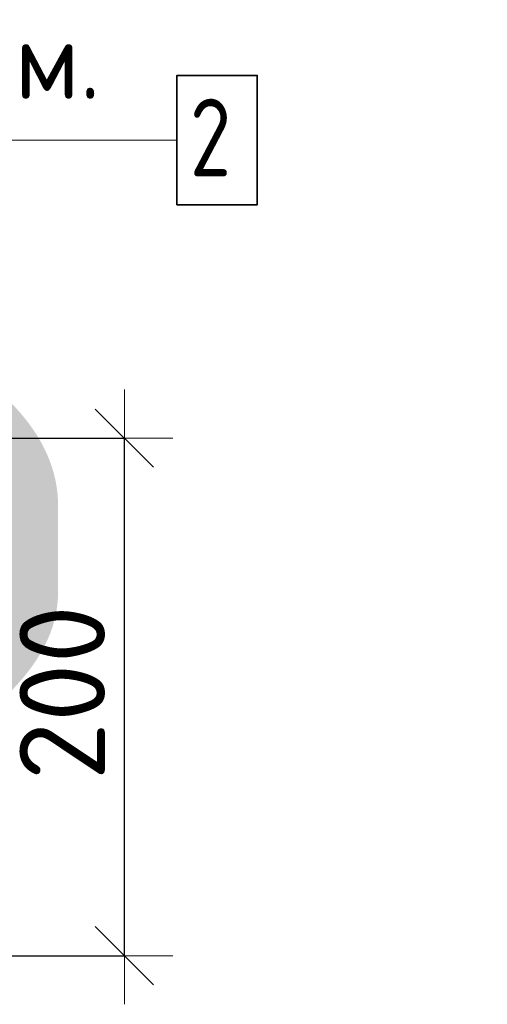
# Model space of a CAD drawing. Header units: metres. Extents: x -38 to 107, y -15 to 21.
# Tile 144 of 254: x 72.809 to 72.989, y 5.444 to 5.825. Entities that reach past the tile are written whole.
import ezdxf

# ---------------------------------------------------------------- set-up
doc = ezdxf.new("R2010")
doc.units = ezdxf.units.M
doc.header["$PDMODE"] = 65
for name, color, linetype, lineweight in [('XR$3$Арм. стержнями верхней зоны', 180, 'Continuous', 35), ('XR$3$Размерная линия_ общее', 7, 'Continuous', 13), ('XR$5$Текст_ примечание', 7, 'Continuous', 13)]:
    doc.layers.add(name, color=color, linetype=linetype, lineweight=lineweight)
doc.styles.add('ISOCPEUR', font='txt')
doc.dimstyles.new('DIMSTYLE_8', dxfattribs={"dimtxt": 0.033, "dimasz": 0.0375, "dimexe": 0, "dimexo": 0, "dimgap": 0.0165, "dimtad": 2, "dimdec": 0, "dimlfac": 1000, "dimrnd": 1, "dimzin": 12, "dimdsep": 46, "dimtxsty": 'ISOCPEUR', "dimblk1": 'ALL_ML_STRICH', "dimblk2": 'ALL_ML_STRICH', "dimsah": 1, "dimcen": 0, "dimclrd": 7, "dimclre": 256, "dimclrt": 7, "dimadec": 0, "dimazin": 0, "dimtfac": 1, "dimtdec": 0, "dimtix": 1, "dimtmove": 2, "dimatfit": 3, "dimfxl": 0, "dimtzin": 0, "dimlwd": 0, "dimlwe": -3, "dimarcsym": 0})

# ---------------------------------------------------------------- blocks, each defined once
blk = doc.blocks.new('ALL_ML_STRICH')
at = {"color": 0, "linetype": 'ByBlock', "lineweight": -2}
for p, q in [((0, -0.5), (0, 0.5)), ((-0.3, -0.3), (0.3, 0.3)), ((-1, 0), (0.5, 0))]:
    blk.add_line(p, q, dxfattribs=at)
blk = doc.blocks.new('*D86')
at = {"layer": 'DEFPOINTS', "color": 7, "linetype": 'Continuous', "lineweight": 13, "transparency": 33554687}
for p in [(72.67772, 5.66307), (72.67772, 5.46307), (72.84927, 5.46307)]:
    blk.add_point(p, dxfattribs=at)
at = {"layer": 'XR$3$Размерная линия_ общее', "color": 253, "linetype": 'Continuous', "lineweight": -2, "true_color": 0xa0a0a0, "transparency": 33554687}
for p, q in [((72.69772, 5.66307), (72.84927, 5.66307)), ((72.69772, 5.46307), (72.84927, 5.46307))]:
    blk.add_line(p, q, dxfattribs=at)
at = {"layer": 'XR$3$Размерная линия_ общее', "color": 7, "linetype": 'Continuous', "lineweight": -2, "transparency": 33554687}
blk.add_line((72.84927, 5.46307), (72.84927, 5.66307), dxfattribs=at)
at = {"layer": 'XR$3$Размерная линия_ общее', "color": 7, "linetype": 'Continuous', "lineweight": 13, "transparency": 33554687, "xscale": 0.0375, "yscale": 0.0375, "zscale": 0.0375}
for p, rotation in [((72.84927, 5.66307), 90), ((72.84927, 5.46307), 270)]:
    blk.add_blockref('ALL_ML_STRICH', p, dxfattribs=dict(at, rotation=rotation))
at = {"layer": 'XR$3$Размерная линия_ общее', "color": 7, "linetype": 'Continuous', "lineweight": 13, "transparency": 33554687, "insert": (72.82527, 5.56472), "char_height": 0.033, "width": 0.099, "attachment_point": 5, "rotation": 90, "style": 'ISOCPEUR'}
blk.add_mtext('\\A1;{200}', dxfattribs=at)

msp = doc.modelspace()

# ---------------------------------------------------------------- linework, layer by layer
at = {"layer": 'XR$3$Арм. стержнями верхней зоны', "color": 7, "linetype": 'Continuous', "lineweight": 13, "transparency": 33554687}
msp.add_line((72.64351, 5.77823), (72.86951, 5.77823), dxfattribs=at)
at = {"layer": 'XR$3$Арм. стержнями верхней зоны', "color": 7, "linetype": 'Continuous', "lineweight": 35, "transparency": 33554687}
msp.add_lwpolyline([(72.86951, 5.75323), (72.90051, 5.75323), (72.90051, 5.80323), (72.86951, 5.80323), (72.86951, 5.75323)], dxfattribs=at)

# ---------------------------------------------------------------- texts
at = {"layer": 'XR$3$Арм. стержнями верхней зоны', "color": 7, "linetype": 'Continuous', "lineweight": 25, "transparency": 33554687, "char_height": 0.03, "attachment_point": 7, "style": 'ISOCPEUR'}
for s, insert, width in [('\\W0.94;ø10 L=п.м.', (72.66351, 5.79423), 0.1999832), ('\\W0.78;2', (72.87451, 5.76423), 0.0326407)]:
    msp.add_mtext(s, dxfattribs=dict(at, insert=insert, width=width))
at = {"layer": 'XR$5$Текст_ примечание', "color": 7, "linetype": 'Continuous', "lineweight": 35, "transparency": 33554687, "insert": (70.35063, 5.54671), "char_height": 0.25, "width": 2.7437149, "attachment_point": 7, "style": 'ISOCPEUR'}
msp.add_mtext('\\W0.96;ГОСТ 34028-2016', dxfattribs=at)

# ---------------------------------------------------------------- dimensions: what is measured, and where the dimension line sits
at = {"layer": 'XR$3$Размерная линия_ общее', "color": 7, "linetype": 'Continuous', "lineweight": 13, "transparency": 33554687}
dim = msp.add_linear_dim(base=(72.84927, 5.66307), p1=(72.69772, 5.46307), p2=(72.69772, 5.66307), angle=90, dimstyle='DIMSTYLE_8', override={"dimpost": '<>', "dimclrd": 7, "dimclre": 253, "dimclrt": 7, "dimlwd": 0, "dimlwe": 65533}, dxfattribs=at)
dim.commit()
dim.dimension.update_dxf_attribs({"geometry": '*D86', "text_midpoint": (72.82527, 5.56472), "dimtype": 160})

doc.saveas('drawing.dxf')
